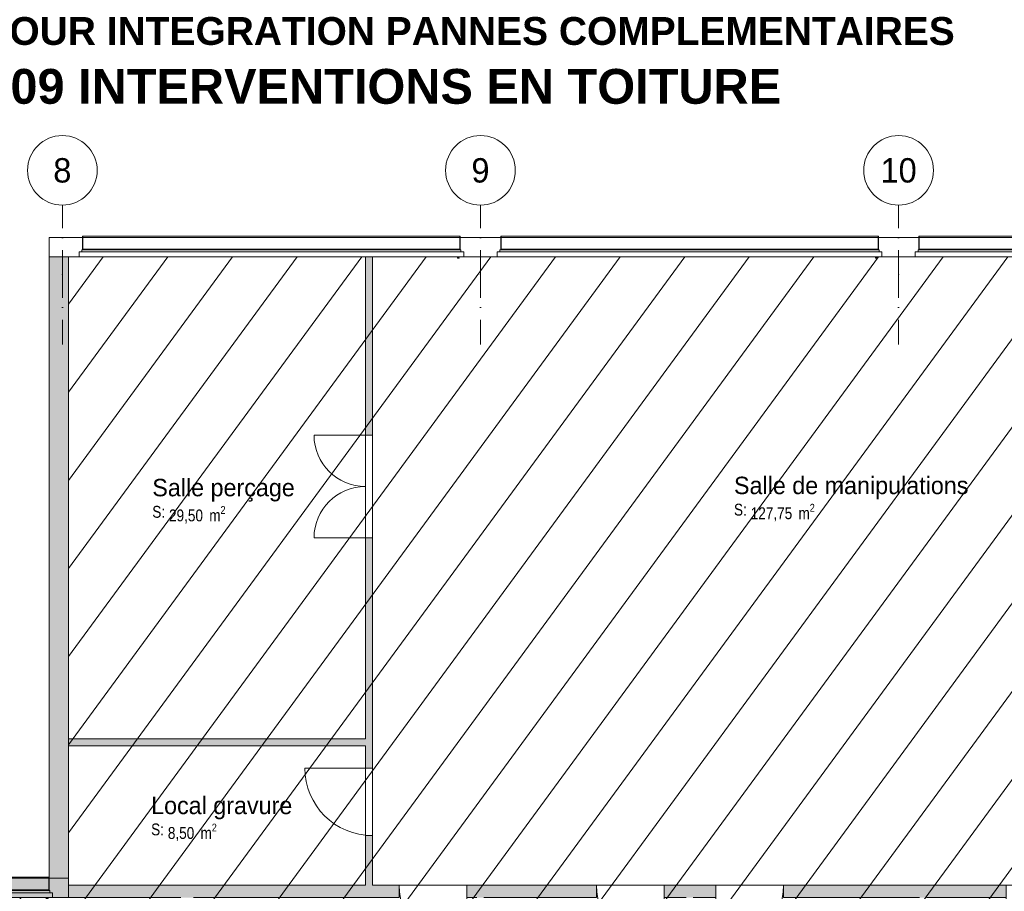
# Model space of a CAD drawing. Header units: millimetres. Extents: x -22000 to 226618, y -100134 to 72379.
# Tile 24 of 44: x 40378 to 54507, y -9390 to 3125. Entities that reach past the tile are written whole.
import ezdxf
from ezdxf.enums import TextEntityAlignment as Align

# ---------------------------------------------------------------- set-up
doc = ezdxf.new("R2010")
doc.units = ezdxf.units.MM
doc.header["$MEASUREMENT"] = 0
doc.linetypes.add('Points tirets', pattern=[670.277762, 352.777767, -176.388884, 0, -141.111112])
for name, color, linetype in [('02-01 File _ Axe.Construction', 7, 'Continuous'), ('06-03 Texte 1000ème 500ème.Texte', 7, 'Continuous'), ('08-01 contour hachures', 7, 'Continuous'), ('A-AREA-____-OTLN.Modèle IFC', 7, 'Continuous'), ('A-GLAZ-____-OTLN.Modèle IFC', 7, 'Continuous'), ('A-WALL-____-OTLN.Modèle IFC', 7, 'Continuous'), ('Marques de Zone ARCHICAD', 7, 'Continuous'), ('Portes ARCHICAD', 7, 'Continuous')]:
    doc.layers.add(name, color=color, linetype=linetype)
doc.styles.add('STYLE_GENERE_1', font='txt')
doc.styles.add('STYLE_GENERE_2', font='ARIALN.TTF')
doc.styles.add('STYLE_GENERE_3', font='txt')
doc.styles.add('STYLE_GENERE_4', font='txt')

# ---------------------------------------------------------------- blocks, each defined once
blk = doc.blocks.new('Salle perçage_SA_24_1', base_point=(43210, -3740))
at = {"layer": 'Marques de Zone ARCHICAD', "color": 7, "lineweight": 9, "insert": (42521, -3858), "char_height": 170, "attachment_point": 1, "style": 'STYLE_GENERE_2'}
blk.add_mtext('\\A1;{\\pql;\\pt0,100;\\fArial Narrow|b0|i0|c0|p34;29,50\\fArial Narrow|b0|i0|c0|p34;\\A1{\\H.66x;\\S^  ;}\\fArial Narrow|b0|i0|c0|p34; m\\fArial Narrow|b0|i0|c0|p34;\\A1{\\H.66x;\\S2^  ;}}', dxfattribs=at)
at = {"layer": 'Marques de Zone ARCHICAD', "color": 7, "lineweight": 9}
for tag, height, style, p in [('DUMMY_849', 250, 'STYLE_GENERE_1', (44139, -3394)), ('ROOM_NAME', 250, 'STYLE_GENERE_1', (42281, -3468)), ('calculatedAreaCode', 170, 'STYLE_GENERE_2', (42281, -3856))]:
    blk.add_attdef(tag, text='', height=height, dxfattribs=dict(at, style=style)).set_placement(p, align=Align.TOP_LEFT)
blk = doc.blocks.new('Local gravure_SA_36_1', base_point=(43210, -8300))
at = {"layer": 'Marques de Zone ARCHICAD', "color": 7, "lineweight": 9, "insert": (42504, -8418), "char_height": 170, "attachment_point": 1, "style": 'STYLE_GENERE_2'}
blk.add_mtext('\\A1;{\\pql;\\pt0,100;\\fArial Narrow|b0|i0|c0|p34;8,50\\fArial Narrow|b0|i0|c0|p34;\\A1{\\H.66x;\\S^  ;}\\fArial Narrow|b0|i0|c0|p34; m\\fArial Narrow|b0|i0|c0|p34;\\A1{\\H.66x;\\S2^  ;}}', dxfattribs=at)
at = {"layer": 'Marques de Zone ARCHICAD', "color": 7, "lineweight": 9}
for tag, height, style, p in [('ROOM_NAME', 250, 'STYLE_GENERE_1', (42264, -8032)), ('DUMMY_849', 250, 'STYLE_GENERE_1', (44156, -7954)), ('calculatedAreaCode', 170, 'STYLE_GENERE_2', (42264, -8416))]:
    blk.add_attdef(tag, text='', height=height, dxfattribs=dict(at, style=style)).set_placement(p, align=Align.TOP_LEFT)
blk = doc.blocks.new('Salle de manipulations_SA_46_1', base_point=(52190, -3709))
at = {"layer": 'Marques de Zone ARCHICAD', "color": 7, "lineweight": 9, "insert": (50868, -3827), "char_height": 170, "attachment_point": 1, "style": 'STYLE_GENERE_2'}
blk.add_mtext('\\A1;{\\pql;\\pt0,100;\\fArial Narrow|b0|i0|c0|p34;127,75\\fArial Narrow|b0|i0|c0|p34;\\A1{\\H.66x;\\S^  ;}\\fArial Narrow|b0|i0|c0|p34; m\\fArial Narrow|b0|i0|c0|p34;\\A1{\\H.66x;\\S2^  ;}}', dxfattribs=at)
at = {"layer": 'Marques de Zone ARCHICAD', "color": 7, "lineweight": 9}
for tag, height, style, p in [('DUMMY_849', 250, 'STYLE_GENERE_1', (53752, -3363)), ('ROOM_NAME', 250, 'STYLE_GENERE_1', (50628, -3437)), ('calculatedAreaCode', 170, 'STYLE_GENERE_2', (50628, -3825))]:
    blk.add_attdef(tag, text='', height=height, dxfattribs=dict(at, style=style)).set_placement(p, align=Align.TOP_LEFT)
blk = doc.blocks.new('Mur_3_1', base_point=(40940, -280))
at = {"layer": 'A-WALL-____-OTLN.Modèle IFC', "linetype": 'Continuous', "lineweight": 0, "true_color": 0xffffff}
blk.add_hatch(color=7, dxfattribs=at).paths.add_polyline_path([(40800, -280), (40800, -9200), (41080, -9200), (41080, -280)])
at = {"layer": 'A-WALL-____-OTLN.Modèle IFC', "color": 7, "linetype": 'Continuous', "lineweight": 20, "flags": 128}
for points in [[(40800, -280), (40800, -9200)], [(41080, -280), (40800, -280)], [(41080, -7200), (41080, -280)], [(41080, -9200), (41080, -7300)], [(40800, -9200), (41080, -9200)]]:
    blk.add_lwpolyline(points, dxfattribs=at)
blk = doc.blocks.new('Porte (Mur) 171[35]_1')
at = {"layer": 'Portes ARCHICAD', "color": 7, "linetype": 'Continuous', "lineweight": 5}
blk.add_line((46795, -9300), (46795, -10270), dxfattribs=at)
blk.add_arc((46795, -9300), 970, 180, 270, dxfattribs=at)
blk = doc.blocks.new('Porte (Mur) 172[36]_1')
at = {"layer": 'Portes ARCHICAD', "color": 7, "linetype": 'Continuous', "lineweight": 5}
blk.add_line((49625, -9300), (49625, -10270), dxfattribs=at)
blk.add_arc((49625, -9300), 970, 180, 270, dxfattribs=at)
blk = doc.blocks.new('Porte (Mur) 173[37]_1')
at = {"layer": 'Portes ARCHICAD', "color": 7, "linetype": 'Continuous', "lineweight": 5}
blk.add_line((50368, -9300), (50368, -10270), dxfattribs=at)
blk.add_arc((50368, -9300), 970, 270, 0, dxfattribs=at)
blk = doc.blocks.new('Porte (Mur) 174[38]_1')
at = {"layer": 'Portes ARCHICAD', "color": 7, "linetype": 'Continuous', "lineweight": 5}
blk.add_line((54532, -9300), (54532, -10270), dxfattribs=at)
blk.add_arc((54532, -9300), 970, 270, 0, dxfattribs=at)
blk = doc.blocks.new('Mur_60_1', base_point=(41080, -9390))
at = {"layer": 'A-WALL-____-OTLN.Modèle IFC', "linetype": 'Continuous', "lineweight": 0, "true_color": 0xffffff}
for points in [[(41080, -9480), (45825, -9480), (45825, -9300), (41080, -9300)], [(46795, -9480), (48655, -9480), (48655, -9300), (46795, -9300)], [(49625, -9480), (50368, -9480), (50368, -9300), (49625, -9300)], [(51338, -9480), (54532, -9480), (54532, -9300), (51338, -9300)], [(61435, -9300), (55502, -9300), (55502, -9480), (61435, -9480)], [(61435, -9480), (61535, -9480), (61535, -9300)], [(61435, -9300), (61435, -9480), (61535, -9300)]]:
    blk.add_hatch(color=7, dxfattribs=at).paths.add_polyline_path(points)
at = {"layer": 'A-WALL-____-OTLN.Modèle IFC', "color": 7, "linetype": 'Continuous', "lineweight": 20}
for p, q in [((45825, -9480), (45825, -9300)), ((46795, -9480), (46795, -9300)), ((48655, -9480), (48655, -9300)), ((49625, -9480), (49625, -9300)), ((50368, -9480), (50368, -9300)), ((51338, -9480), (51338, -9300)), ((54532, -9480), (54532, -9300)), ((55502, -9480), (55502, -9300))]:
    blk.add_line(p, q, dxfattribs=at)
at = {"layer": 'A-WALL-____-OTLN.Modèle IFC', "color": 7, "linetype": 'Continuous', "lineweight": 20, "flags": 128}
for points in [[(45340, -9300), (41080, -9300)], [(41080, -9480), (41080, -9300)], [(45825, -9300), (45440, -9300)], [(48655, -9300), (46795, -9300)], [(50368, -9300), (49625, -9300)], [(54532, -9300), (51338, -9300)], [(61435, -9300), (55502, -9300)], [(61535, -9300), (61535, -9480)], [(41080, -9480), (42690, -9480)], [(42870, -9480), (45825, -9480)], [(46795, -9480), (46940, -9480)], [(47040, -9480), (48655, -9480)], [(49625, -9480), (49940, -9480)], [(50040, -9480), (50368, -9480)], [(51338, -9480), (53290, -9480)], [(53390, -9480), (54532, -9480)], [(55502, -9480), (58800, -9480)], [(58900, -9480), (61435, -9480)]]:
    blk.add_lwpolyline(points, dxfattribs=at)
at = {"layer": 'Portes ARCHICAD', "color": 7, "linetype": 'Continuous', "lineweight": 5}
for name in ['Porte (Mur) 171[35]_1', 'Porte (Mur) 172[36]_1', 'Porte (Mur) 173[37]_1', 'Porte (Mur) 174[38]_1']:
    blk.add_blockref(name, (0, 0), dxfattribs=at)
blk = doc.blocks.new('Mur_118_1', base_point=(36100, -9340))
at = {"layer": 'A-WALL-____-OTLN.Modèle IFC', "linetype": 'Continuous', "lineweight": 0, "true_color": 0xffffff}
blk.add_hatch(color=7, dxfattribs=at).paths.add_polyline_path([(36100, -9480), (41080, -9480), (41080, -9200), (36100, -9200)])
at = {"layer": 'A-WALL-____-OTLN.Modèle IFC', "color": 7, "linetype": 'Continuous', "lineweight": 20, "flags": 128}
for points in [[(41080, -9200), (36100, -9200)], [(36100, -9200), (36100, -9480)], [(41080, -9480), (41080, -9200)], [(36100, -9480), (41080, -9480)]]:
    blk.add_lwpolyline(points, dxfattribs=at)
blk = doc.blocks.new('Mur_119_1', base_point=(40940, -7250))
at = {"layer": 'A-WALL-____-OTLN.Modèle IFC', "linetype": 'Continuous', "lineweight": 0, "true_color": 0xffffff}
blk.add_hatch(color=7, dxfattribs=at).paths.add_polyline_path([(41080, -7300), (45340, -7300), (45340, -7200), (41080, -7200)])
at = {"layer": 'A-WALL-____-OTLN.Modèle IFC', "color": 7, "linetype": 'Continuous', "lineweight": 20, "flags": 128}
for points in [[(45340, -7200), (41080, -7200)], [(41080, -7300), (45340, -7300)]]:
    blk.add_lwpolyline(points, dxfattribs=at)
blk = doc.blocks.new('Porte (Mur) 198[62]_1')
at = {"layer": 'Portes ARCHICAD', "color": 7, "linetype": 'Continuous', "lineweight": 5}
for p, q in [((45340, -2840), (44603, -2840)), ((45340, -4315), (44603, -4315))]:
    blk.add_line(p, q, dxfattribs=at)
for centre, start, end in [((45340, -2840), 180, 270), ((45340, -4315), 90, 180)]:
    blk.add_arc(centre, 738, start, end, dxfattribs=at)
blk = doc.blocks.new('Porte (Mur) 199[63]_1')
at = {"layer": 'Portes ARCHICAD', "color": 7, "linetype": 'Continuous', "lineweight": 5}
blk.add_line((45440, -7620), (44470, -7620), dxfattribs=at)
blk.add_arc((45440, -7620), 970, 180, 270, dxfattribs=at)
blk = doc.blocks.new('Mur_120_1', base_point=(45390, -9390))
at = {"layer": 'A-WALL-____-OTLN.Modèle IFC', "linetype": 'Continuous', "lineweight": 0, "true_color": 0xffffff}
for points in [[(45340, -2840), (45440, -2840), (45440, -280), (45340, -280)], [(45340, -7620), (45440, -7620), (45440, -4315), (45340, -4315)], [(45340, -9300), (45440, -9300), (45440, -8590), (45340, -8590)]]:
    blk.add_hatch(color=7, dxfattribs=at).paths.add_polyline_path(points)
at = {"layer": 'A-WALL-____-OTLN.Modèle IFC', "color": 7, "linetype": 'Continuous', "lineweight": 20}
for p, q in [((45440, -2840), (45340, -2840)), ((45440, -4315), (45340, -4315)), ((45440, -7620), (45340, -7620)), ((45440, -8590), (45340, -8590))]:
    blk.add_line(p, q, dxfattribs=at)
at = {"layer": 'A-WALL-____-OTLN.Modèle IFC', "color": 7, "linetype": 'Continuous', "lineweight": 20, "flags": 128}
for points in [[(45440, -280), (45340, -280)], [(45340, -280), (45340, -2840)], [(45440, -2840), (45440, -280)], [(45340, -4315), (45340, -7200)], [(45440, -7620), (45440, -4315)], [(45340, -7300), (45340, -7620)], [(45340, -8590), (45340, -9300)], [(45440, -9300), (45440, -8590)]]:
    blk.add_lwpolyline(points, dxfattribs=at)
at = {"layer": 'Portes ARCHICAD', "color": 7, "linetype": 'Continuous', "lineweight": 5}
for name in ['Porte (Mur) 198[62]_1', 'Porte (Mur) 199[63]_1']:
    blk.add_blockref(name, (0, 0), dxfattribs=at)
blk = doc.blocks.new('Mur 22[65]_1', base_point=(65065, -140))
at = {"layer": 'A-WALL-____-OTLN.Modèle IFC', "color": 7, "linetype": 'Continuous', "lineweight": 18}
for p, q in [((40800, 0), (65065, 0)), ((40800, 0), (40800, -280)), ((65065, -280), (65065, 0)), ((65065, -280), (40800, -280))]:
    blk.add_line(p, q, dxfattribs=at)
blk = doc.blocks.new('Elément Modèle 48[284]_1', base_point=(36330, -8840))
at = {"layer": 'A-GLAZ-____-OTLN.Modèle IFC', "color": 7, "linetype": 'Continuous', "lineweight": 18}
for p, q in [((36380, -9186), (36380, -9185)), ((36385, -9185), (36380, -9185)), ((36380, -9189), (36380, -9186)), ((36385, -9186), (36380, -9186)), ((36380, -9370), (36380, -9189)), ((36385, -9185), (36385, -9186)), ((40795, -9185), (36385, -9185)), ((36385, -9186), (36385, -9189)), ((36385, -9189), (36385, -9370)), ((40795, -9186), (40795, -9185)), ((40800, -9185), (40795, -9185)), ((40795, -9189), (40795, -9186)), ((40800, -9186), (40795, -9186)), ((40795, -9370), (40795, -9189)), ((40800, -9185), (40800, -9186)), ((40800, -9186), (40800, -9189)), ((40800, -9189), (40800, -9370)), ((36330, -9480), (36330, -9410)), ((36330, -9410), (40850, -9410)), ((36370, -9410), (36370, -9380)), ((36370, -9380), (40810, -9380)), ((36380, -9380), (36380, -9370)), ((40800, -9370), (36380, -9370)), ((40800, -9370), (40800, -9380)), ((40810, -9380), (40810, -9410)), ((40850, -9410), (40850, -9480)), ((40850, -9480), (36330, -9480)), ((40760, -9480), (40760, -9498)), ((40760, -9498), (40762, -9500)), ((40762, -9500), (40779, -9500)), ((40770, -9495), (40770, -9480)), ((40779, -9495), (40770, -9495)), ((40779, -9495), (40783, -9495)), ((40783, -9500), (40779, -9500)), ((40783, -9495), (40785, -9495)), ((40783, -9500), (40783, -9495)), ((40785, -9500), (40783, -9500)), ((40785, -9495), (40785, -9500))]:
    blk.add_line(p, q, dxfattribs=at)
blk = doc.blocks.new('Elément Modèle 61[357]_1', base_point=(41230, -640))
at = {"layer": 'A-GLAZ-____-OTLN.Modèle IFC', "color": 7, "linetype": 'Continuous', "lineweight": 18}
for p, q in [((41280, 14), (41280, 15)), ((41285, 15), (41280, 15)), ((41280, 11), (41280, 14)), ((41285, 14), (41280, 14)), ((41280, -170), (41280, 11)), ((41285, 15), (41285, 14)), ((46695, 15), (41285, 15)), ((41285, 14), (41285, 11)), ((41285, 11), (41285, -170)), ((46695, 14), (46695, 15)), ((46700, 15), (46695, 15)), ((46695, 11), (46695, 14)), ((46700, 14), (46695, 14)), ((46695, -170), (46695, 11)), ((46700, 15), (46700, 14)), ((46700, 14), (46700, 11)), ((46700, 11), (46700, -170)), ((41230, -280), (41230, -210)), ((41230, -210), (46750, -210)), ((46750, -280), (41230, -280)), ((41270, -210), (41270, -180)), ((41270, -180), (46710, -180)), ((41280, -180), (41280, -170)), ((46700, -170), (41280, -170)), ((46660, -280), (46660, -298)), ((46670, -295), (46670, -280)), ((46700, -170), (46700, -180)), ((46710, -180), (46710, -210)), ((46750, -210), (46750, -280)), ((46660, -298), (46663, -300)), ((46663, -300), (46679, -300)), ((46679, -295), (46670, -295)), ((46679, -295), (46683, -295)), ((46683, -300), (46679, -300)), ((46683, -295), (46685, -295)), ((46683, -300), (46683, -295)), ((46685, -300), (46683, -300)), ((46685, -295), (46685, -300))]:
    blk.add_line(p, q, dxfattribs=at)
blk = doc.blocks.new('Elément Modèle 61[360]_1', base_point=(53230, -640))
at = {"layer": 'A-GLAZ-____-OTLN.Modèle IFC', "color": 7, "linetype": 'Continuous', "lineweight": 18}
for p, q in [((53280, 14), (53280, 15)), ((53285, 15), (53280, 15)), ((53280, 11), (53280, 14)), ((53285, 14), (53280, 14)), ((53280, -170), (53280, 11)), ((53285, 15), (53285, 14)), ((58695, 15), (53285, 15)), ((53285, 14), (53285, 11)), ((53285, 11), (53285, -170)), ((58695, 14), (58695, 15)), ((58700, 15), (58695, 15)), ((58695, 11), (58695, 14)), ((58700, 14), (58695, 14)), ((58695, -170), (58695, 11)), ((58700, 15), (58700, 14)), ((58700, 14), (58700, 11)), ((58700, 11), (58700, -170)), ((53230, -280), (53230, -210)), ((53230, -210), (58750, -210)), ((58750, -280), (53230, -280)), ((53270, -210), (53270, -180)), ((53270, -180), (58710, -180)), ((53280, -180), (53280, -170)), ((58700, -170), (53280, -170)), ((58660, -280), (58660, -298)), ((58670, -295), (58670, -280)), ((58700, -170), (58700, -180)), ((58710, -180), (58710, -210)), ((58750, -210), (58750, -280)), ((58660, -298), (58663, -300)), ((58663, -300), (58679, -300)), ((58679, -295), (58670, -295)), ((58679, -295), (58683, -295)), ((58683, -300), (58679, -300)), ((58683, -295), (58685, -295)), ((58683, -300), (58683, -295)), ((58685, -300), (58683, -300)), ((58685, -295), (58685, -300))]:
    blk.add_line(p, q, dxfattribs=at)
blk = doc.blocks.new('Elément Modèle 61[361]_1', base_point=(47230, -640))
at = {"layer": 'A-GLAZ-____-OTLN.Modèle IFC', "color": 7, "linetype": 'Continuous', "lineweight": 18}
for p, q in [((47280, 14), (47280, 15)), ((47285, 15), (47280, 15)), ((47280, 11), (47280, 14)), ((47285, 14), (47280, 14)), ((47280, -170), (47280, 11)), ((47285, 15), (47285, 14)), ((52695, 15), (47285, 15)), ((47285, 14), (47285, 11)), ((47285, 11), (47285, -170)), ((52695, 14), (52695, 15)), ((52700, 15), (52695, 15)), ((52695, 11), (52695, 14)), ((52700, 14), (52695, 14)), ((52695, -170), (52695, 11)), ((52700, 15), (52700, 14)), ((52700, 14), (52700, 11)), ((52700, 11), (52700, -170)), ((47230, -280), (47230, -210)), ((47230, -210), (52750, -210)), ((52750, -280), (47230, -280)), ((47270, -210), (47270, -180)), ((47270, -180), (52710, -180)), ((47280, -180), (47280, -170)), ((52700, -170), (47280, -170)), ((52660, -280), (52660, -298)), ((52670, -295), (52670, -280)), ((52700, -170), (52700, -180)), ((52710, -180), (52710, -210)), ((52750, -210), (52750, -280)), ((52660, -298), (52663, -300)), ((52663, -300), (52679, -300)), ((52679, -295), (52670, -295)), ((52679, -295), (52683, -295)), ((52683, -300), (52679, -300)), ((52683, -295), (52685, -295)), ((52683, -300), (52683, -295)), ((52685, -300), (52683, -300)), ((52685, -295), (52685, -300))]:
    blk.add_line(p, q, dxfattribs=at)
blk = doc.blocks.new('Marque grille standard[385]_1', base_point=(40990, -31547))
at = {"layer": '02-01 File _ Axe.Construction', "color": 7, "linetype": 'Points tirets', "lineweight": 5}
for p, q in [((40990, -538), (40990, 462)), ((40990, -1538), (40990, -538))]:
    blk.add_line(p, q, dxfattribs=at)
at = {"layer": '02-01 File _ Axe.Construction', "color": 7, "linetype": 'Continuous', "lineweight": 5}
blk.add_circle((40990, 962), 500, dxfattribs=at)
at = {"layer": '02-01 File _ Axe.Construction', "color": 7, "linetype": 'Points tirets', "lineweight": 5}
blk.add_point((40990, -538), dxfattribs=at)
blk.add_point((40990, -538), dxfattribs=at)
at = {"layer": '02-01 File _ Axe.Construction', "color": 7, "lineweight": 9, "style": 'STYLE_GENERE_4'}
for tag, p in [('AC_MarkerText_1_1', (40990, 1137)), ('AC_MarkerText_1_0', (40990, -31872))]:
    blk.add_attdef(tag, text='', height=350, rotation=360, dxfattribs=at).set_placement(p, align=Align.TOP_CENTER)
blk = doc.blocks.new('Marque grille standard[386]_1', base_point=(46990, -31547))
at = {"layer": '02-01 File _ Axe.Construction', "color": 7, "linetype": 'Points tirets', "lineweight": 5}
for p, q in [((46990, -538), (46990, 462)), ((46990, -1538), (46990, -538))]:
    blk.add_line(p, q, dxfattribs=at)
at = {"layer": '02-01 File _ Axe.Construction', "color": 7, "linetype": 'Continuous', "lineweight": 5}
blk.add_circle((46990, 962), 500, dxfattribs=at)
at = {"layer": '02-01 File _ Axe.Construction', "color": 7, "linetype": 'Points tirets', "lineweight": 5}
blk.add_point((46990, -538), dxfattribs=at)
blk.add_point((46990, -538), dxfattribs=at)
at = {"layer": '02-01 File _ Axe.Construction', "color": 7, "lineweight": 9, "style": 'STYLE_GENERE_4'}
for tag, p in [('AC_MarkerText_1_1', (46990, 1137)), ('AC_MarkerText_1_0', (46990, -31872))]:
    blk.add_attdef(tag, text='', height=350, rotation=360, dxfattribs=at).set_placement(p, align=Align.TOP_CENTER)
blk = doc.blocks.new('Marque grille standard[387]_1', base_point=(52990, -31547))
at = {"layer": '02-01 File _ Axe.Construction', "color": 7, "linetype": 'Points tirets', "lineweight": 5}
for p, q in [((52990, -538), (52990, 462)), ((52990, -1538), (52990, -538))]:
    blk.add_line(p, q, dxfattribs=at)
at = {"layer": '02-01 File _ Axe.Construction', "color": 7, "linetype": 'Continuous', "lineweight": 5}
blk.add_circle((52990, 962), 500, dxfattribs=at)
at = {"layer": '02-01 File _ Axe.Construction', "color": 7, "linetype": 'Points tirets', "lineweight": 5}
blk.add_point((52990, -538), dxfattribs=at)
blk.add_point((52990, -538), dxfattribs=at)
at = {"layer": '02-01 File _ Axe.Construction', "color": 7, "lineweight": 9, "style": 'STYLE_GENERE_4'}
for tag, p in [('AC_MarkerText_1_1', (52990, 1137)), ('AC_MarkerText_1_0', (52990, -31872))]:
    blk.add_attdef(tag, text='', height=350, rotation=360, dxfattribs=at).set_placement(p, align=Align.TOP_CENTER)

msp = doc.modelspace()

# ---------------------------------------------------------------- hatches: boundary and pattern name
at = {"layer": '08-01 contour hachures', "linetype": 'Continuous', "lineweight": 9}
h = msp.add_hatch(dxfattribs=at)
h.set_pattern_fill('Briques_terre_cuite__ext_56', style=0, pattern_type=2)
h.set_pattern_definition([(53.7682, (43061.8, -7110.4), (-463.491, 632.545), [])])
h.paths.add_polyline_path([(280, -280), (36100, -280), (36100, -9480), (41080, -9480), (41080, -280), (82598, -280), (85886, -14000), (66718, -14000), (66534, -13965), (66285, -13891), (66104, -13807), (65957, -13717), (65793, -13588), (65671, -13465), (65534, -13288), (65443, -13134), (65379, -12994), (65339, -12882), (65311, -12782), (65291, -12685), (65275, -12582), (65268, -12503), (65268, -12310), (63133, -12313), (63134, -12441), (63127, -12559), (63106, -12703), (63082, -12807), (63040, -12944), (62980, -13087), (62930, -13197), (62871, -13281), (62800, -13380), (62690, -13508), (62552, -13635), (62379, -13759), (62272, -13820), (62097, -13898), (61959, -13943), (61677, -14000), (14880, -14000), (14566, -13811), (14375, -13632), (14169, -13373), (14050, -13159), (13993, -13023), (13948, -12888), (13914, -12785), (13901, -12675), (13888, -12569), (13883, -12497), (13868, -12296), (12095, -12301), (12097, -12326), (12096, -12490), (12078, -12654), (11998, -12958), (11846, -13264), (11554, -13603), (11416, -13711), (11254, -13811), (10777, -13976), (280, -14000)])

# ---------------------------------------------------------------- linework, layer by layer
at = {"layer": '08-01 contour hachures', "color": 7, "linetype": 'Continuous', "lineweight": 9, "flags": 128}
msp.add_lwpolyline([(280, -280), (36100, -280), (36100, -9480), (41080, -9480), (41080, -280), (82598, -280)], dxfattribs=at)
at = {"layer": 'A-AREA-____-OTLN.Modèle IFC', "color": 7, "linetype": 'Continuous', "lineweight": 0, "true_color": 0xfdf5ec, "flags": 128}
for points in [[(41080, -7200), (45340, -7200), (45340, -280), (41080, -280)], [(58940, -6350), (58940, -280), (45440, -280), (45440, -7250), (45440, -9300), (46990, -9300), (49990, -9300), (53340, -9300), (58850, -9300), (61435, -9300), (61435, -6900), (58940, -6900)], [(41080, -9300), (45340, -9300), (45340, -7300), (41080, -7300)]]:
    msp.add_lwpolyline(points, close=True, dxfattribs=at)

# ---------------------------------------------------------------- block references
at = {"layer": '02-01 File _ Axe.Construction', "color": 7, "linetype": 'Continuous', "lineweight": 9}
ref = msp.add_blockref('Marque grille standard[385]_1', (40990, -31547), dxfattribs=at)
ref.add_attrib('AC_MarkerText_1_1', '8', dxfattribs={"color": 7, "lineweight": 9, "height": 350, "rotation": 360, "style": 'STYLE_GENERE_4'}).set_placement((40990, 1137), align=Align.TOP_CENTER)
ref = msp.add_blockref('Marque grille standard[386]_1', (46990, -31547), dxfattribs=at)
ref.add_attrib('AC_MarkerText_1_1', '9', dxfattribs={"color": 7, "lineweight": 9, "height": 350, "rotation": 360, "style": 'STYLE_GENERE_4'}).set_placement((46990, 1137), align=Align.TOP_CENTER)
ref = msp.add_blockref('Marque grille standard[387]_1', (52990, -31547), dxfattribs=at)
ref.add_attrib('AC_MarkerText_1_1', '10', dxfattribs={"color": 7, "lineweight": 9, "height": 350, "rotation": 360, "style": 'STYLE_GENERE_4'}).set_placement((52990, 1137), align=Align.TOP_CENTER)
at = {"layer": 'A-AREA-____-OTLN.Modèle IFC', "color": 7, "linetype": 'Continuous', "lineweight": 9}
for name, p, values in [('Salle perçage_SA_24_1', (43210, -3740), {'ROOM_NAME': 'Salle perçage', 'calculatedAreaCode': 'S: '}), ('Salle de manipulations_SA_46_1', (52190, -3709), {'ROOM_NAME': 'Salle de manipulations', 'calculatedAreaCode': 'S: '}), ('Local gravure_SA_36_1', (43210, -8300), {'ROOM_NAME': 'Local gravure', 'calculatedAreaCode': 'S: '})]:
    msp.add_blockref(name, p, dxfattribs=at).add_auto_attribs(values)
at = {"layer": 'A-GLAZ-____-OTLN.Modèle IFC', "color": 7, "linetype": 'Continuous', "lineweight": 18}
for name, p in [('Elément Modèle 61[357]_1', (41230, -640)), ('Elément Modèle 61[361]_1', (47230, -640)), ('Elément Modèle 61[360]_1', (53230, -640)), ('Elément Modèle 48[284]_1', (36330, -8840))]:
    msp.add_blockref(name, p, dxfattribs=at)
at = {"layer": 'A-WALL-____-OTLN.Modèle IFC', "color": 7, "linetype": 'Continuous', "lineweight": 18}
msp.add_blockref('Mur 22[65]_1', (65065, -140), dxfattribs=at)
at = {"layer": 'A-WALL-____-OTLN.Modèle IFC', "color": 7, "lineweight": 20}
for name, p in [('Mur_3_1', (40940, -280)), ('Mur_120_1', (45390, -9390)), ('Mur_119_1', (40940, -7250)), ('Mur_118_1', (36100, -9340)), ('Mur_60_1', (41080, -9390))]:
    msp.add_blockref(name, p, dxfattribs=at)

# ---------------------------------------------------------------- texts
at = {"layer": '06-03 Texte 1000ème 500ème.Texte', "color": 7, "linetype": 'Continuous', "lineweight": 9, "attachment_point": 5, "style": 'STYLE_GENERE_3'}
for s, insert, char_height in [('\\A1;{\\pqc;\\fArial|b1|i0|c0|p38;DANS CETTE ZONE, DEPOSE-REPOSE FP POUR INTEGRATION PANNES COMPLEMENTAIRES}', (41099, 2918), 400), ('\\A1;{\\pqc;\\fArial|b1|i0|c0|p38;SE REFERER AU CARNET 409 INTERVENTIONS EN TOITURE}', (41099, 2164), 500)]:
    msp.add_mtext(s, dxfattribs=dict(at, insert=insert, char_height=char_height))

doc.saveas('drawing.dxf')
